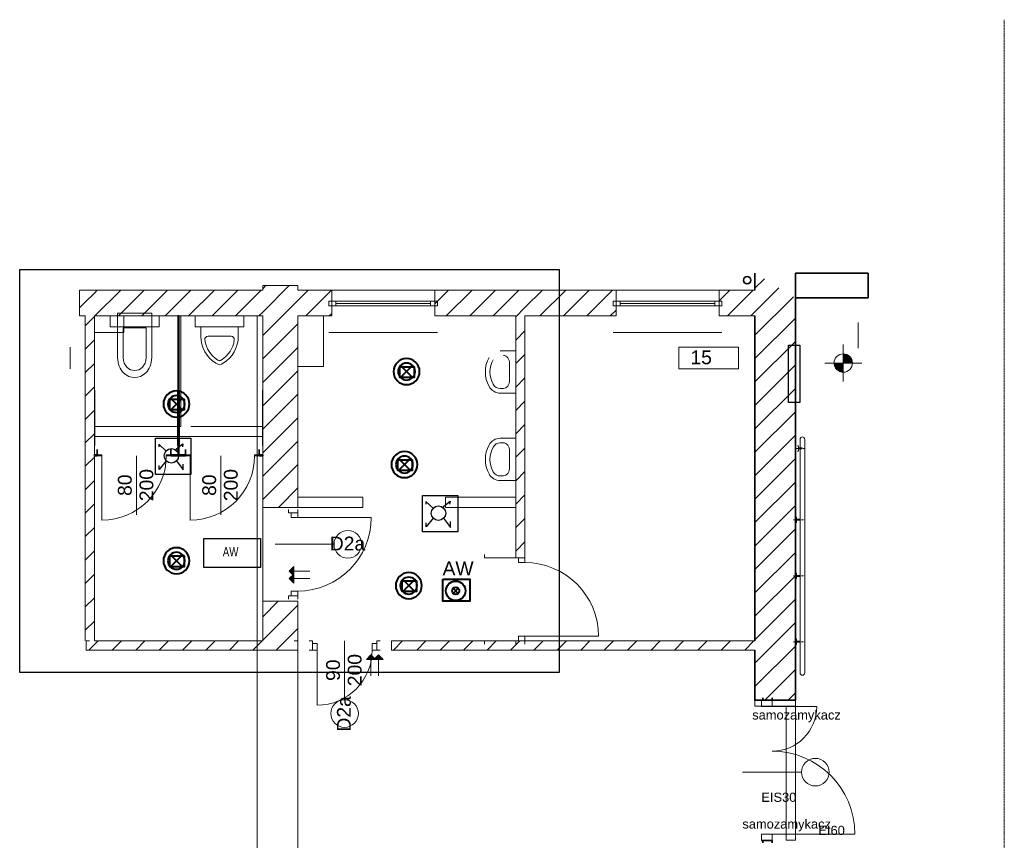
# Model space of a CAD drawing. Header units: centimetres. Extents: x 42630 to 130002, y 15 to 29179.
# Tile 159 of 175: x 113609 to 115750, y 3528 to 5311. Entities that reach past the tile are written whole.
import ezdxf

# ---------------------------------------------------------------- set-up
doc = ezdxf.new("R2010")
doc.units = ezdxf.units.CM
doc.header["$LTSCALE"] = 0.01
doc.set_wipeout_variables(frame=1)
for name, pattern in [('Dot & Dashed', [811.111112, 500, -170, 0, -141.111112]), ('Hidden Line 2', [110, 80, -30]), ('PRZERYWANA', [0.282222, 0.141111, -0.141111]), ('Wipeout_Contour', [1000, 0, -1000])]:
    doc.linetypes.add(name, pattern=pattern)
for name, color, linetype in [('1Ściany projektowane', 7, 'Continuous'), ('2D - Ogólne', 7, 'Continuous'), ('balustrady_Nr_Pióra__8', 7, 'Continuous'), ('Drzwi ArchiCAD', 253, 'Continuous'), ('Konstrukcja - Ściany zew', 253, 'Continuous'), ('Okna ArchiCADa', 253, 'Continuous'), ('Opisy - Tekst', 7, 'Continuous'), ('SANITARKA URZĄDZENIA', 253, 'Continuous'), ('Wymiarowanie - Poziomy', 253, 'Continuous')]:
    doc.layers.add(name, color=color, linetype=linetype)
for name, color, linetype, lineweight in [('Drzwi ArchiCAD_Nr_Pióra__2', 253, 'Continuous', 15), ('Drzwi ArchiCAD_Nr_Pióra__27', 253, 'Continuous', 35), ('Drzwi ArchiCAD_Nr_Pióra__68', 253, 'Continuous', 20), ('Drzwi ArchiCAD_Nr_Pióra__88', 253, 'Continuous', 20), ('E-OśwPhilips-G', 150, 'Continuous', 25), ('E-r', 1, 'Continuous', 30), ('EGBB_L_1_Nr_Pióra__1', 7, 'Continuous', 13), ('EOPIS', 150, 'Continuous', 35), ('Eoprawa4100', 32, 'Continuous', 40), ('Inwentaryzacja oświetlenie_Pen_No__88', 32, 'Continuous', 40), ('lampe', 32, 'Continuous', 30), ('Okna ArchiCADa_Nr_Pióra__2', 253, 'Continuous', 15), ('SANITARKA URZĄDZENIA_Nr_Pióra__86', 253, 'Continuous', 20)]:
    doc.layers.add(name, color=color, linetype=linetype, lineweight=lineweight)
doc.styles.add('Arch-Dim', font='romans.shx', dxfattribs={"width": 0.75})
doc.styles.add('GENERATED_STYLE_1', font='arial.ttf')
doc.styles.add('GENERATED_STYLE_2', font='arial.ttf')
doc.styles.add('GENERATED_STYLE_5', font='arial.ttf')
doc.linetypes.add('X', pattern='A,0,0,[1,DACH1.Shx,S=3.968254,R=0,X=0,Y=0],-500,0', length=500)
pattern_1 = [(45, (91825.51, 742.75), (-25.455843, 25.455843), [])]
pattern_2 = [(45, (91825.51, 742.75), (-25.455843, 25.455843), [])]

# ---------------------------------------------------------------- blocks, each defined once
blk = doc.blocks.new('O1 rozwierane 12_7')
at = {"layer": 'Okna ArchiCADa_Nr_Pióra__2', "linetype": 'Continuous'}
for p, q in [((-590, 120), (590, 120)), ((-590, 0), (-590, -50)), ((-590, 0), (-590, -50)), ((590, -50), (590, 0)), ((590, 0), (590, -50)), ((-590, -340), (590, -340))]:
    blk.add_line(p, q, dxfattribs=at)
at = {"linetype": 'Wipeout_Contour', "ltscale": 2064.843859}
blk.add_wipeout([(-515, -50), (515, -50), (515, 0), (-515, 0)], dxfattribs=at).dxf.layer = 'Okna ArchiCADa'
at = {"layer": 'Okna ArchiCADa_Nr_Pióra__2', "linetype": 'Continuous'}
for p, q in [((-515, 0), (-590, 0)), ((-515, -50), (-515, 0)), ((515, 0), (-515, 0)), ((590, 0), (515, 0)), ((515, 0), (515, -50)), ((-590, -50), (-515, -50)), ((-515, -25), (515, -25)), ((-515, -50), (515, -50)), ((515, -50), (590, -50))]:
    blk.add_line(p, q, dxfattribs=at)
blk = doc.blocks.new('D1 Drzwi proste 12_2')
at = {"layer": 'Drzwi ArchiCAD_Nr_Pióra__2', "linetype": 'Continuous'}
for p, q in [((400, 0), (400, 800)), ((-450, 0), (-487, 0)), ((-400, 0), (-450, 0)), ((-450, 0), (-450, -70)), ((-450, 0), (-450, -70)), ((-400, -70), (-400, 0)), ((450, 0), (400, 0)), ((400, 0), (400, -70)), ((450, -70), (450, 0)), ((450, 0), (450, -70)), ((450, 0), (487, 0)), ((-450, -70), (-400, -70)), ((-450, -70), (-450, -440)), ((400, -70), (450, -70)), ((450, -70), (450, -440)), ((-450, -440), (-487, -440)), ((450, -440), (487, -440))]:
    blk.add_line(p, q, dxfattribs=at)
blk.add_arc((400, 0), 800, 90, 180, dxfattribs=at)
blk = doc.blocks.new('D1 Drzwi proste 12_3')
at = {"layer": 'Drzwi ArchiCAD_Nr_Pióra__2', "linetype": 'Continuous'}
for p, q in [((400, 0), (400, 800)), ((-450, 0), (-487, 0)), ((-400, 0), (-450, 0)), ((-450, 0), (-450, -70)), ((-450, 0), (-450, -70)), ((-400, -70), (-400, 0)), ((450, 0), (400, 0)), ((400, 0), (400, -70)), ((450, -70), (450, 0)), ((450, 0), (450, -70)), ((450, 0), (487, 0)), ((-450, -100), (-487, -100)), ((-450, -70), (-400, -70)), ((-450, -70), (-450, -100)), ((400, -70), (450, -70)), ((450, -70), (450, -100)), ((450, -100), (487, -100))]:
    blk.add_line(p, q, dxfattribs=at)
blk.add_arc((400, 0), 800, 90, 180, dxfattribs=at)
blk = doc.blocks.new('D1 Drzwi proste 12_5')
at = {"layer": 'Drzwi ArchiCAD_Nr_Pióra__2', "linetype": 'Continuous'}
for p, q in [((300, 0), (300, 600)), ((-350, 0), (-387, 0)), ((-300, 0), (-350, 0)), ((-350, 0), (-350, -70)), ((-350, 0), (-350, -70)), ((-300, -70), (-300, 0)), ((350, 0), (300, 0)), ((300, 0), (300, -70)), ((350, -70), (350, 0)), ((350, 0), (350, -70)), ((350, 0), (387, 0)), ((-350, -100), (-387, -100)), ((-350, -70), (-300, -70)), ((-350, -70), (-350, -100)), ((300, -70), (350, -70)), ((350, -70), (350, -100)), ((350, -100), (387, -100))]:
    blk.add_line(p, q, dxfattribs=at)
blk.add_arc((300, 0), 600, 90, 180, dxfattribs=at)
blk = doc.blocks.new('D1 Drzwi proste 12_16')
at = {"layer": 'Drzwi ArchiCAD_Nr_Pióra__68', "linetype": 'Continuous'}
for p, q in [((-400, 0), (-437, 0)), ((-400, 0), (-400, -10)), ((400, 0), (400, -10)), ((400, 0), (437, 0)), ((-400, -10), (-437, -10)), ((400, -10), (437, -10))]:
    blk.add_line(p, q, dxfattribs=at)
at = {"layer": 'Drzwi ArchiCAD_Nr_Pióra__88', "linetype": 'Continuous'}
for p, q in [((350, 0), (350, 700)), ((-350, 0), (-400, 0)), ((-400, 0), (-400, -10)), ((-350, -10), (-350, 0)), ((400, 0), (350, 0)), ((350, 0), (350, -10)), ((400, -10), (400, 0)), ((-400, -10), (-350, -10)), ((350, -10), (400, -10))]:
    blk.add_line(p, q, dxfattribs=at)
blk.add_arc((350, 0), 700, 90, 180, dxfattribs=at)
blk = doc.blocks.new('D2 Asymetryczne 12')
at = {"layer": 'Drzwi ArchiCAD_Nr_Pióra__27', "linetype": 'Continuous'}
for p, q in [((-762.5, 0), (-787.5, 0)), ((-762.5, 0), (-762.5, -115)), ((762.5, 0), (762.5, -115)), ((762.5, 0), (787.5, 0)), ((-762.5, -100), (-787.5, -100)), ((-762.5, -115), (-762.5, -100)), ((762.5, -115), (762.5, -100)), ((762.5, -100), (787.5, -100))]:
    blk.add_line(p, q, dxfattribs=at)
at = {"layer": 'Drzwi ArchiCAD_Nr_Pióra__88', "linetype": 'Continuous'}
for p, q in [((692.5, 0), (692.5, 900.25)), ((-692.5, 0), (-692.5, 484.75)), ((-692.5, 0), (-762.5, 0)), ((-762.5, 0), (-762.5, -115)), ((-692.5, -115), (-692.5, 0)), ((762.5, 0), (692.5, 0)), ((692.5, 0), (692.5, -115)), ((762.5, -115), (762.5, 0)), ((-762.5, -115), (-692.5, -115)), ((692.5, -115), (762.5, -115))]:
    blk.add_line(p, q, dxfattribs=at)
for centre, radius, start, end in [((692.5, 0), 900.25, 90, 180), ((-692.5, 0), 484.75, 0, 90)]:
    blk.add_arc(centre, radius, start, end, dxfattribs=at)

msp = doc.modelspace()

# ---------------------------------------------------------------- hatches: boundary and pattern name
at = {"layer": '2D - Ogólne', "linetype": 'Continuous', "lineweight": 0}
for points in [[(114195.003, 4113.068), (114205.003, 4123.068), (114205.003, 4103.068)], [(114195.003, 4096.653), (114205.003, 4106.653), (114205.003, 4086.653)], [(114373.017, 3931.299), (114383.017, 3921.299), (114363.017, 3921.299)], [(114389.432, 3931.299), (114399.432, 3921.299), (114379.432, 3921.299)]]:
    msp.add_hatch(color=256, dxfattribs=at).paths.add_polyline_path(points, flags=0)
at = {"layer": 'Konstrukcja - Ściany zew', "linetype": 'Continuous', "lineweight": 13}
h = msp.add_hatch(dxfattribs=at)
h.set_pattern_fill('Bloczki_ceramiczne', color=256, scale=0.2, style=0, pattern_type=2)
h.set_pattern_definition(pattern_1)
h.paths.add_polyline_path([(115207.733, 4760.605), (115207.733, 3832.605), (115295.733, 3832.605), (115295.733, 4706.605)], flags=0)
h = msp.add_hatch(dxfattribs=at)
h.set_pattern_fill('Bloczki_ceramiczne', color=256, scale=0.2, style=0, pattern_type=2)
h.set_pattern_definition(pattern_2)
h.paths.add_polyline_path([(114137.733, 4733.605), (114137.733, 4251.605), (114199.733, 4251.605), (114213.733, 4251.605), (114213.733, 4733.605)], flags=0)
h = msp.add_hatch(dxfattribs=at)
h.set_pattern_fill('Bloczki_ceramiczne', color=256, scale=0.2, style=0, pattern_type=2)
h.set_pattern_definition(pattern_1)
h.paths.add_polyline_path([(113739.733, 4699.605), (113739.733, 4689.605), (113739.733, 4667.605), (113751.733, 4667.605), (113751.733, 4723.605), (113739.733, 4723.605)], flags=0)
h = msp.add_hatch(dxfattribs=at)
h.set_pattern_fill('Bloczki_ceramiczne', color=256, scale=0.2, style=0, pattern_type=2)
h.set_pattern_definition(pattern_2)
h.paths.add_polyline_path([(113751.733, 4723.605), (113751.733, 3961.605), (113771.733, 3961.605), (113771.733, 4723.605)], flags=0)
h = msp.add_hatch(dxfattribs=at)
h.set_pattern_fill('Bloczki_ceramiczne', color=256, scale=0.2, style=0, pattern_type=2)
h.set_pattern_definition(pattern_1)
h.paths.add_polyline_path([(113771.733, 4723.605), (113771.733, 4667.605), (114137.733, 4667.605), (114137.733, 4723.605)], flags=0)
h = msp.add_hatch(dxfattribs=at)
h.set_pattern_fill('Bloczki_ceramiczne', color=256, scale=0.2, style=0, pattern_type=2)
h.set_pattern_definition(pattern_1)
h.paths.add_polyline_path([(114213.733, 4667.605), (114287.733, 4667.605), (114287.733, 4689.605), (114287.733, 4699.605), (114287.733, 4723.605), (114213.733, 4723.605)], flags=0)
h = msp.add_hatch(dxfattribs=at)
h.set_pattern_fill('Bloczki_ceramiczne', color=256, scale=0.2, style=0, pattern_type=2)
h.set_pattern_definition(pattern_1)
h.paths.add_polyline_path([(114511.733, 4723.605), (114511.733, 4699.605), (114511.733, 4689.605), (114511.733, 4667.605), (114687.733, 4667.605), (114687.733, 4723.605)], flags=0)
h = msp.add_hatch(dxfattribs=at)
h.set_pattern_fill('Bloczki_ceramiczne', color=256, scale=0.2, style=0, pattern_type=2)
h.set_pattern_definition(pattern_2)
h.paths.add_polyline_path([(114707.733, 4723.605), (114687.733, 4723.605), (114687.733, 4141.605), (114693.733, 4141.605), (114707.733, 4141.605)], flags=0)
h = msp.add_hatch(dxfattribs=at)
h.set_pattern_fill('Bloczki_ceramiczne', color=256, scale=0.2, style=0, pattern_type=2)
h.set_pattern_definition(pattern_1)
h.paths.add_polyline_path([(114707.733, 4667.605), (114905.733, 4667.605), (114905.733, 4689.605), (114905.733, 4699.605), (114905.733, 4723.605), (114707.733, 4723.605)], flags=0)
h = msp.add_hatch(dxfattribs=at)
h.set_pattern_fill('Bloczki_ceramiczne', color=256, scale=0.2, style=0, pattern_type=2)
h.set_pattern_definition(pattern_1)
h.paths.add_polyline_path([(115129.733, 4723.605), (115129.733, 4699.605), (115129.733, 4689.605), (115129.733, 4667.605), (115207.733, 4667.605), (115207.733, 4723.605)], flags=0)
h = msp.add_hatch(dxfattribs=at)
h.set_pattern_fill('Bloczki_ceramiczne', color=256, scale=0.2, style=0, pattern_type=2)
h.set_pattern_definition(pattern_2)
h.paths.add_polyline_path([(114137.733, 3961.605), (114213.733, 3961.605), (114213.733, 4047.605), (114199.733, 4047.605), (114137.733, 4047.605)], flags=0)
h = msp.add_hatch(dxfattribs=at)
h.set_pattern_fill('Bloczki_ceramiczne', color=256, scale=0.2, style=0, pattern_type=2)
h.set_pattern_definition(pattern_2)
h.paths.add_polyline_path([(113753.733, 3941.605), (114213.733, 3941.605), (114213.733, 3955.605), (114213.733, 3961.605), (113753.733, 3961.605), (113753.733, 3947.605)], flags=0)
h = msp.add_hatch(dxfattribs=at)
h.set_pattern_fill('Bloczki_ceramiczne', color=256, scale=0.2, style=0, pattern_type=2)
h.set_pattern_definition(pattern_2)
h.paths.add_polyline_path([(114417.733, 3955.605), (114417.733, 3941.605), (115207.733, 3941.605), (115207.733, 3961.605), (114417.733, 3961.605)], flags=0)
at = {"layer": 'Wymiarowanie - Poziomy', "linetype": 'Continuous', "lineweight": 13}
for points in [[(115399.678, 4565.186), (115419.678, 4565.186), (115418.156, 4572.84), (115413.821, 4579.328), (115407.332, 4583.664), (115399.678, 4585.186)], [(115399.678, 4565.186), (115379.678, 4565.186), (115381.201, 4557.533), (115385.536, 4551.044), (115392.025, 4546.709), (115399.678, 4545.186)]]:
    msp.add_hatch(color=256, dxfattribs=at).paths.add_polyline_path(points, flags=0)

# ---------------------------------------------------------------- linework, layer by layer
at = {"layer": '1Ściany projektowane', "linetype": 'Dot & Dashed', "lineweight": 20}
for p, q in [((115295.733, 4379.605), (115319.065, 4379.605)), ((115291.462, 4224.605), (115314.794, 4224.605)), ((115291.462, 4102.605), (115314.794, 4102.605)), ((115291.462, 3959.605), (115314.794, 3959.605))]:
    msp.add_line(p, q, dxfattribs=at)
at = {"layer": '2D - Ogólne', "linetype": 'Continuous', "lineweight": 35}
for p, q in [((115453.733, 4760.605), (115295.733, 4760.605)), ((115295.733, 4760.605), (115295.733, 4706.605)), ((115453.733, 4706.605), (115453.733, 4760.605)), ((115295.733, 4706.605), (115453.733, 4706.605))]:
    msp.add_line(p, q, dxfattribs=at)
at = {"layer": '2D - Ogólne', "linetype": 'Continuous', "lineweight": 15}
for p, q in [((113835.733, 4631.605), (113835.733, 4667.605)), ((114269.733, 4557.605), (114269.733, 4667.605)), ((113771.733, 4631.605), (113835.733, 4631.605)), ((114213.733, 4557.605), (114269.733, 4557.605))]:
    msp.add_line(p, q, dxfattribs=at)
at = {"layer": '2D - Ogólne', "linetype": 'X', "lineweight": 13}
for p, q in [((114125.733, 4667.605), (114125.733, 3961.605)), ((114137.733, 4667.605), (114125.733, 4667.605)), ((114137.733, 3961.605), (114137.733, 4667.605)), ((114125.733, 3961.605), (114137.733, 3961.605)), ((115295.733, 3832.605), (115207.733, 3832.605)), ((115207.733, 3832.605), (115207.733, 3819.605)), ((115295.733, 3819.605), (115295.733, 3832.605)), ((115207.733, 3819.605), (115295.733, 3819.605))]:
    msp.add_line(p, q, dxfattribs=at)
at = {"layer": '2D - Ogólne', "linetype": 'Hidden Line 2', "lineweight": 15}
for p, q in [((113772.793, 4505.925), (113772.793, 4385.925)), ((113952.793, 4385.925), (113952.793, 4505.925)), ((113957.082, 4505.925), (113957.082, 4385.925)), ((114137.082, 4385.925), (114137.082, 4505.925)), ((114125.733, 3961.605), (114125.733, 3507.605)), ((114213.733, 3961.605), (114213.733, 3507.605))]:
    msp.add_line(p, q, dxfattribs=at)
at = {"layer": '2D - Ogólne', "linetype": 'Continuous', "lineweight": 0}
for p, q in [((115305.733, 3891.605), (115305.733, 4399.605)), ((115315.733, 4399.605), (115315.733, 3891.605)), ((114195.003, 4113.068), (114205.003, 4123.068)), ((114195.003, 4113.068), (114205.003, 4103.068)), ((114205.003, 4123.068), (114205.003, 4103.068)), ((114240.464, 4113.068), (114205.003, 4113.068)), ((114195.003, 4096.653), (114205.003, 4106.653)), ((114195.003, 4096.653), (114205.003, 4086.653)), ((114205.003, 4106.653), (114205.003, 4086.653)), ((114240.464, 4096.653), (114205.003, 4096.653)), ((114373.017, 3931.299), (114363.017, 3921.299)), ((114383.017, 3921.299), (114363.017, 3921.299)), ((114373.017, 3931.299), (114383.017, 3921.299)), ((114373.017, 3885.839), (114373.017, 3921.299)), ((114389.432, 3931.299), (114379.432, 3921.299)), ((114399.432, 3921.299), (114379.432, 3921.299)), ((114389.432, 3931.299), (114399.432, 3921.299)), ((114389.432, 3885.839), (114389.432, 3921.299))]:
    msp.add_line(p, q, dxfattribs=at)
at = {"layer": '2D - Ogólne', "linetype": 'Continuous', "lineweight": 20}
for p, q in [((113863.108, 4235.529), (113863.108, 4363.605)), ((114046.478, 4235.529), (114046.478, 4363.605)), ((114164.649, 4171.329), (114292.725, 4171.329)), ((114315.733, 3961.605), (114315.733, 3833.529)), ((115180.919, 3676.194), (115308.995, 3676.194))]:
    msp.add_line(p, q, dxfattribs=at)
at = {"layer": '2D - Ogólne', "linetype": 'Continuous', "lineweight": 13}
msp.add_line((115295.733, 3904.605), (115295.733, 4218.605), dxfattribs=at)
at = {"layer": '2D - Ogólne', "linetype": 'Continuous', "lineweight": 35}
msp.add_circle((115190.691, 4745.067), 8, dxfattribs=at)
at = {"layer": '2D - Ogólne', "linetype": 'Continuous', "lineweight": 20}
for centre in [(114322.725, 4171.329), (114315.733, 3803.529), (115338.995, 3676.194)]:
    msp.add_circle(centre, 30, dxfattribs=at)
at = {"layer": '2D - Ogólne', "linetype": 'Continuous', "lineweight": 0}
for centre, start, end in [((115310.733, 4399.605), 0, 180), ((115310.733, 3891.605), 180, 0)]:
    msp.add_arc(centre, 5, start, end, dxfattribs=at)
at = {"layer": 'balustrady_Nr_Pióra__8', "linetype": 'Continuous', "lineweight": 20}
for p, q in [((115302.004, 4385.55), (115300.004, 4385.55)), ((115302.004, 4373.659), (115300.004, 4373.659)), ((115302.004, 4385.55), (115302.004, 4373.659)), ((115302.004, 4380.605), (115310.004, 4380.605)), ((115302.004, 4378.605), (115310.004, 4378.605)), ((115297.733, 4230.55), (115295.733, 4230.55)), ((115297.733, 4218.659), (115295.733, 4218.659)), ((115297.733, 4230.55), (115297.733, 4218.659)), ((115297.733, 4225.605), (115305.733, 4225.605)), ((115297.733, 4223.605), (115305.733, 4223.605)), ((115297.733, 4108.55), (115295.733, 4108.55)), ((115297.733, 4096.659), (115295.733, 4096.659)), ((115297.733, 4108.55), (115297.733, 4096.659)), ((115297.733, 4103.605), (115305.733, 4103.605)), ((115297.733, 4101.605), (115305.733, 4101.605)), ((115297.733, 3965.55), (115295.733, 3965.55)), ((115297.733, 3965.55), (115297.733, 3953.659)), ((115297.733, 3960.605), (115305.733, 3960.605)), ((115297.733, 3953.659), (115295.733, 3953.659)), ((115297.733, 3958.605), (115305.733, 3958.605))]:
    msp.add_line(p, q, dxfattribs=at)
at = {"layer": 'E-OśwPhilips-G'}
for p, q in [((113928.884, 4372.966), (113912.131, 4389.05)), ((113912.131, 4389.05), (113912.131, 4383.018)), ((113946.978, 4375.647), (113964.402, 4389.72)), ((113964.402, 4389.72), (113963.062, 4383.018)), ((113927.544, 4352.862), (113912.801, 4334.098)), ((113950.329, 4352.862), (113965.072, 4332.758)), ((113965.072, 4332.758), (113965.072, 4345.49)), ((113912.801, 4334.098), (113912.801, 4342.81)), ((114509.389, 4248.338), (114492.635, 4264.421)), ((114492.635, 4264.421), (114492.635, 4258.39)), ((114527.483, 4251.019), (114544.907, 4265.092)), ((114544.907, 4265.092), (114543.566, 4258.39)), ((114508.049, 4228.234), (114493.306, 4209.47)), ((114493.306, 4209.47), (114493.306, 4218.182)), ((114530.834, 4228.234), (114545.577, 4208.129)), ((114545.577, 4208.129), (114545.577, 4220.862))]:
    msp.add_line(p, q, dxfattribs=at)
for points in [[(113904.698, 4401.761), (113981.257, 4401.761), (113981.257, 4323.287), (113904.698, 4323.287)], [(114485.202, 4277.132), (114561.762, 4277.132), (114561.762, 4198.659), (114485.202, 4198.659)]]:
    msp.add_lwpolyline(points, close=True, dxfattribs=at)
for centre in [(113939.251, 4363.537), (114519.756, 4238.909)]:
    msp.add_circle(centre, 15.734, dxfattribs=at)
at = {"layer": 'E-r'}
for p, q in [((115280.526, 4603.706), (115305.446, 4603.706)), ((115280.526, 4479.106), (115280.526, 4603.706)), ((115305.446, 4603.706), (115305.446, 4479.106)), ((115305.446, 4479.106), (115280.526, 4479.106))]:
    msp.add_line(p, q, dxfattribs=at)
at = {"layer": 'EGBB_L_1_Nr_Pióra__1', "linetype": 'PRZERYWANA'}
msp.add_line((115749.667, 5311.219), (115749.667, 1513.129), dxfattribs=at)
msp.add_line((115749.667, 5311.219), (115749.667, 1513.129), dxfattribs=at)
at = {"layer": 'Eoprawa4100', "color": 1}
for p, q in [((114551.637, 4064.597), (114562.72, 4075.679)), ((114551.637, 4075.679), (114562.72, 4064.597))]:
    msp.add_line(p, q, dxfattribs=at)
at = {"layer": 'Eoprawa4100'}
for points in [[(114436.122, 4556.988), (114467.239, 4556.988), (114467.239, 4533.65), (114436.122, 4533.65)], [(113935.81, 4486.522), (113966.927, 4486.522), (113966.927, 4463.184), (113935.81, 4463.184)], [(114431.424, 4354.984), (114462.541, 4354.984), (114462.541, 4331.646), (114431.424, 4331.646)], [(113935.81, 4145.933), (113966.927, 4145.933), (113966.927, 4122.596), (113935.81, 4122.596)], [(114440.82, 4091.909), (114471.937, 4091.909), (114471.937, 4068.571), (114440.82, 4068.571)]]:
    msp.add_lwpolyline(points, close=True, dxfattribs=at)
at = {"layer": 'Eoprawa4100', "color": 1}
msp.add_lwpolyline([(114529.114, 4095.676), (114587.698, 4095.676), (114587.698, 4048.076), (114529.114, 4048.076)], close=True, dxfattribs=at)
for radius in [21.242, 7.837]:
    msp.add_circle((114557.178, 4070.138), radius, dxfattribs=at)
at = {"layer": 'Inwentaryzacja oświetlenie_Pen_No__88', "linetype": 'Continuous', "flags": 128}
for points in [[(114422.035, 4546.553, 1), (114478.74, 4546.553, 1)], [(114432.035, 4546.553, 1), (114468.74, 4546.553, 1)], [(113921.723, 4476.086, 1), (113978.427, 4476.086, 1)], [(113931.723, 4476.086, 1), (113968.427, 4476.086, 1)], [(114417.338, 4344.548, 1), (114474.042, 4344.548, 1)], [(114427.338, 4344.548, 1), (114464.042, 4344.548, 1)], [(113921.723, 4135.498, 1), (113978.427, 4135.498, 1)], [(113931.723, 4135.498, 1), (113968.427, 4135.498, 1)], [(114426.733, 4081.473, 1), (114483.438, 4081.473, 1)], [(114436.733, 4081.473, 1), (114473.438, 4081.473, 1)]]:
    msp.add_lwpolyline(points, format="xyb", close=True, dxfattribs=at)
for points in [[(114437.411, 4559.529), (114463.365, 4533.576)], [(114437.411, 4533.576), (114463.365, 4559.529)], [(113937.098, 4489.063), (113963.052, 4463.109)], [(113937.098, 4463.109), (113963.052, 4489.063)], [(114432.713, 4357.525), (114458.667, 4331.571)], [(114432.713, 4331.571), (114458.667, 4357.525)], [(113937.098, 4148.475), (113963.052, 4122.521)], [(113937.098, 4122.521), (113963.052, 4148.475)], [(114442.108, 4094.45), (114468.062, 4068.496)], [(114442.108, 4068.496), (114468.062, 4094.45)]]:
    msp.add_lwpolyline(points, dxfattribs=at)
at = {"layer": 'Konstrukcja - Ściany zew', "linetype": 'Continuous', "lineweight": 35}
for p, q in [((115207.733, 4760.605), (115207.733, 4723.605)), ((115295.733, 3832.605), (115295.733, 4706.605)), ((113955.733, 4667.605), (113953.733, 4667.605)), ((113953.733, 4667.605), (113953.733, 4365.605)), ((113955.733, 4365.605), (113955.733, 4667.605)), ((115207.733, 4667.605), (115207.733, 3961.605)), ((113778.214, 4377.605), (113778.214, 4365.605)), ((113778.214, 4363.605), (113778.214, 4377.605)), ((113938.214, 4377.605), (113938.214, 4365.605)), ((113938.214, 4363.605), (113938.214, 4377.605)), ((113970.029, 4377.605), (113970.029, 4365.605)), ((113970.029, 4363.605), (113970.029, 4377.605)), ((114130.029, 4377.605), (114130.029, 4365.605)), ((114130.029, 4363.605), (114130.029, 4377.605)), ((113778.214, 4365.605), (113770.814, 4365.605)), ((113778.214, 4363.605), (113770.814, 4363.605)), ((113778.214, 4365.605), (113771.733, 4365.605)), ((113771.733, 4365.605), (113771.733, 4363.605)), ((113771.733, 4363.605), (113778.214, 4363.605)), ((113938.214, 4365.605), (113945.614, 4365.605)), ((113953.733, 4365.605), (113938.214, 4365.605)), ((113938.214, 4363.605), (113945.614, 4363.605)), ((113938.214, 4363.605), (113970.029, 4363.605)), ((113970.029, 4365.605), (113955.733, 4365.605)), ((113970.029, 4365.605), (113962.629, 4365.605)), ((113970.029, 4363.605), (113962.629, 4363.605)), ((114130.029, 4365.605), (114137.429, 4365.605)), ((114137.733, 4365.605), (114130.029, 4365.605)), ((114130.029, 4363.605), (114137.429, 4363.605)), ((114130.029, 4363.605), (114137.733, 4363.605)), ((114137.733, 4363.605), (114137.733, 4365.605)), ((115207.733, 3941.605), (115207.733, 3832.605)), ((115295.733, 3832.605), (115207.733, 3832.605)), ((115221.957, 3832.605), (115224.957, 3832.605)), ((115244.957, 3832.605), (115221.957, 3832.605)), ((115224.957, 3832.605), (115224.957, 3837.605)), ((115244.957, 3832.605), (115244.957, 3837.605))]:
    msp.add_line(p, q, dxfattribs=at)
at = {"layer": 'Konstrukcja - Ściany zew', "linetype": 'Continuous', "lineweight": 15}
for p, q in [((114137.733, 4733.605), (114137.733, 4723.605)), ((114213.733, 4733.605), (114137.733, 4733.605)), ((114213.733, 4723.605), (114213.733, 4733.605)), ((113739.733, 4723.605), (113739.733, 4699.605)), ((113751.733, 4723.605), (113739.733, 4723.605)), ((113771.733, 4723.605), (113751.733, 4723.605)), ((114137.733, 4723.605), (113771.733, 4723.605)), ((114287.733, 4723.605), (114213.733, 4723.605)), ((114287.733, 4723.605), (114287.733, 4699.605)), ((114511.733, 4723.605), (114511.733, 4699.605)), ((114687.733, 4723.605), (114511.733, 4723.605)), ((114707.733, 4723.605), (114687.733, 4723.605)), ((114905.733, 4723.605), (114707.733, 4723.605)), ((114905.733, 4723.605), (114905.733, 4699.605)), ((115129.733, 4723.605), (115129.733, 4699.605)), ((115207.733, 4723.605), (115129.733, 4723.605)), ((113739.733, 4699.605), (113739.733, 4689.605)), ((113739.733, 4689.605), (113739.733, 4667.605)), ((114287.733, 4699.605), (114287.733, 4689.605)), ((114287.733, 4689.605), (114287.733, 4667.605)), ((114511.733, 4699.605), (114511.733, 4689.605)), ((114511.733, 4689.605), (114511.733, 4667.605)), ((114905.733, 4699.605), (114905.733, 4689.605)), ((114905.733, 4689.605), (114905.733, 4667.605)), ((115129.733, 4699.605), (115129.733, 4689.605)), ((115129.733, 4689.605), (115129.733, 4667.605)), ((113739.733, 4667.605), (113751.733, 4667.605)), ((113751.733, 4667.605), (113751.733, 3961.605)), ((113771.733, 4667.605), (114137.733, 4667.605)), ((113771.733, 3961.605), (113771.733, 4667.605)), ((114137.733, 4667.605), (114137.733, 4251.605)), ((114213.733, 4667.605), (114287.733, 4667.605)), ((114213.733, 4251.605), (114213.733, 4667.605)), ((114511.733, 4667.605), (114687.733, 4667.605)), ((114687.733, 4667.605), (114687.733, 4141.605)), ((114707.733, 4667.605), (114905.733, 4667.605)), ((114707.733, 4141.605), (114707.733, 4667.605)), ((115129.733, 4667.605), (115207.733, 4667.605)), ((114137.733, 4251.605), (114137.733, 4259.005)), ((114213.733, 4251.605), (114213.733, 4259.005)), ((114199.733, 4251.605), (114137.733, 4251.605)), ((114213.733, 4251.605), (114199.733, 4251.605)), ((114707.733, 4141.605), (114693.733, 4141.605)), ((114707.733, 4141.605), (114707.733, 4149.005)), ((114137.733, 4047.605), (114137.733, 4040.205)), ((114199.733, 4047.605), (114137.733, 4047.605)), ((114137.733, 4047.605), (114137.733, 3961.605)), ((114213.733, 4047.605), (114199.733, 4047.605)), ((114213.733, 4047.605), (114213.733, 4040.205)), ((114213.733, 3961.605), (114213.733, 4047.605)), ((113753.733, 3961.605), (113761.133, 3961.605)), ((113753.733, 3961.605), (113753.733, 3947.605)), ((114137.733, 3961.605), (113771.733, 3961.605)), ((114213.733, 3961.605), (114206.333, 3961.605)), ((114213.733, 3955.605), (114213.733, 3961.605)), ((114417.733, 3961.605), (114425.133, 3961.605)), ((114417.733, 3955.605), (114417.733, 3961.605)), ((114687.733, 3961.605), (114417.733, 3961.605)), ((114687.733, 3961.605), (114687.733, 3954.205)), ((114693.733, 3961.605), (114687.733, 3961.605)), ((114707.733, 3961.605), (114693.733, 3961.605)), ((114707.733, 3961.605), (114707.733, 3954.205)), ((115207.733, 3961.605), (114707.733, 3961.605)), ((113753.733, 3947.605), (113753.733, 3941.605)), ((113753.733, 3941.605), (113761.133, 3941.605)), ((113753.733, 3941.605), (114213.733, 3941.605)), ((114213.733, 3941.605), (114206.333, 3941.605)), ((114213.733, 3941.605), (114213.733, 3955.605)), ((114417.733, 3941.605), (114417.733, 3955.605)), ((114417.733, 3941.605), (114425.133, 3941.605)), ((114417.733, 3941.605), (115207.733, 3941.605))]:
    msp.add_line(p, q, dxfattribs=at)
at = {"layer": 'Konstrukcja - Ściany zew', "linetype": 'X', "lineweight": 13}
for p, q in [((113981.733, 4667.605), (113959.733, 4667.605)), ((113959.733, 4667.605), (113959.733, 4427.605)), ((113953.733, 4427.605), (113771.733, 4427.605)), ((113771.733, 4427.605), (113771.733, 4405.605)), ((113959.733, 4427.605), (113955.733, 4427.605)), ((114137.733, 4427.605), (113981.733, 4427.605)), ((114137.733, 4405.605), (114137.733, 4427.605)), ((113771.733, 4405.605), (113953.733, 4405.605)), ((113955.733, 4405.605), (114137.733, 4405.605)), ((114355.283, 4273.605), (114213.733, 4273.605)), ((114213.733, 4273.605), (114213.733, 4251.605)), ((114355.283, 4251.605), (114355.283, 4273.605)), ((114535.283, 4251.605), (114535.283, 4273.605)), ((114687.733, 4273.605), (114535.283, 4273.605)), ((114687.733, 4251.605), (114687.733, 4273.605)), ((114213.733, 4251.605), (114355.283, 4251.605)), ((114535.283, 4251.605), (114687.733, 4251.605)), ((115275.733, 3819.605), (115275.733, 3528.605)), ((115295.733, 3819.605), (115275.733, 3819.605)), ((115295.733, 3528.605), (115295.733, 3819.605)), ((115275.733, 3528.605), (115295.733, 3528.605))]:
    msp.add_line(p, q, dxfattribs=at)
at = {"layer": 'Konstrukcja - Ściany zew', "linetype": 'Continuous', "lineweight": 13}
for p, q in [((113953.733, 4427.605), (113953.733, 4405.605)), ((113955.733, 4427.605), (113955.733, 4405.605))]:
    msp.add_line(p, q, dxfattribs=at)
at = {"layer": 'lampe'}
msp.add_lwpolyline([(114009.926, 4184.001), (114132.72, 4184.001), (114132.72, 4120.685), (114009.926, 4120.685)], close=True, dxfattribs=at)
at = {"layer": 'Opisy - Tekst', "linetype": 'Continuous', "lineweight": 13}
for p, q in [((113719.528, 4599.644), (113719.528, 4552.501)), ((115041.883, 4599.644), (115171.651, 4599.644)), ((115041.883, 4552.501), (115041.883, 4599.644)), ((115171.651, 4599.644), (115171.651, 4552.501)), ((115171.651, 4552.501), (115041.883, 4552.501))]:
    msp.add_line(p, q, dxfattribs=at)
at = {"layer": 'SANITARKA URZĄDZENIA', "linetype": 'Continuous', "lineweight": 20}
for p, q in [((113806.369, 4643.605), (113806.369, 4667.605)), ((113806.369, 4667.605), (113912.369, 4667.605)), ((113912.369, 4667.605), (113912.369, 4643.605)), ((113990.969, 4643.605), (113990.969, 4667.605)), ((113990.969, 4667.605), (114096.969, 4667.605)), ((114096.969, 4667.605), (114096.969, 4643.605)), ((113912.369, 4643.605), (113806.369, 4643.605)), ((114096.969, 4643.605), (113990.969, 4643.605))]:
    msp.add_line(p, q, dxfattribs=at)
at = {"layer": 'SANITARKA URZĄDZENIA_Nr_Pióra__86', "linetype": 'Continuous'}
for p, q in [((113822.365, 4673.605), (113822.365, 4576.877)), ((113822.365, 4673.605), (113896.372, 4673.605)), ((113896.372, 4673.605), (113896.372, 4576.877)), ((113834.368, 4576.877), (113834.368, 4641.786)), ((113884.369, 4641.786), (113834.368, 4641.786)), ((113884.369, 4576.877), (113884.369, 4641.786)), ((114003.329, 4623.285), (114003.329, 4643.605)), ((114003.329, 4643.605), (114084.609, 4643.605)), ((114003.329, 4643.605), (114084.609, 4643.605)), ((114003.329, 4643.605), (114084.609, 4643.605)), ((114003.329, 4643.605), (114084.609, 4643.605)), ((114003.329, 4643.605), (114084.609, 4643.605)), ((114003.329, 4643.605), (114084.609, 4643.605)), ((114003.329, 4643.605), (114084.609, 4643.605)), ((114003.329, 4643.605), (114084.609, 4643.605)), ((114003.329, 4643.605), (114084.609, 4643.605)), ((114003.329, 4643.605), (114084.609, 4643.605)), ((114003.329, 4643.605), (114084.609, 4643.605)), ((114003.329, 4643.605), (114084.609, 4643.605)), ((114003.329, 4643.605), (114084.609, 4643.605)), ((114003.329, 4643.605), (114084.609, 4643.605)), ((114003.329, 4643.605), (114084.609, 4643.605)), ((114003.329, 4643.605), (114084.609, 4643.605)), ((114003.329, 4643.605), (114084.609, 4643.605)), ((114003.329, 4643.605), (114084.609, 4643.605)), ((114003.329, 4643.605), (114084.609, 4643.605)), ((114003.329, 4643.605), (114084.609, 4643.605)), ((114003.329, 4643.605), (114084.609, 4643.605)), ((114003.329, 4643.605), (114084.609, 4643.605)), ((114003.329, 4643.605), (114084.609, 4643.605)), ((114003.329, 4643.605), (114084.609, 4643.605)), ((114003.329, 4643.605), (114084.609, 4643.605)), ((114003.329, 4643.605), (114084.609, 4643.605)), ((114003.329, 4643.605), (114084.609, 4643.605)), ((114003.329, 4643.605), (114084.609, 4643.605)), ((114003.329, 4643.605), (114084.609, 4643.605)), ((114003.329, 4643.605), (114084.609, 4643.605)), ((114003.329, 4643.605), (114084.609, 4643.605)), ((114003.329, 4643.605), (114084.609, 4643.605)), ((114003.329, 4643.605), (114084.609, 4643.605)), ((114003.329, 4643.605), (114084.609, 4643.605)), ((114003.329, 4643.605), (114084.609, 4643.605)), ((114003.329, 4643.605), (114084.609, 4643.605)), ((114003.329, 4643.605), (114084.609, 4643.605)), ((114003.329, 4643.605), (114084.609, 4643.605)), ((114003.329, 4643.605), (114084.609, 4643.605)), ((114003.329, 4643.605), (114084.609, 4643.605)), ((114003.329, 4643.605), (114084.609, 4643.605)), ((114003.329, 4643.605), (114084.609, 4643.605)), ((114003.329, 4643.605), (114084.609, 4643.605)), ((114003.329, 4643.605), (114084.609, 4643.605)), ((114068.897, 4623.285), (114019.041, 4623.285)), ((114068.897, 4623.285), (114019.041, 4623.285)), ((114068.897, 4623.285), (114019.041, 4623.285)), ((114068.897, 4623.285), (114019.041, 4623.285)), ((114068.897, 4623.285), (114019.041, 4623.285)), ((114068.897, 4623.285), (114019.041, 4623.285)), ((114068.897, 4623.285), (114019.041, 4623.285)), ((114068.897, 4623.285), (114019.041, 4623.285)), ((114068.897, 4623.285), (114019.041, 4623.285)), ((114068.897, 4623.285), (114019.041, 4623.285)), ((114068.897, 4623.285), (114019.041, 4623.285)), ((114068.897, 4623.285), (114019.041, 4623.285)), ((114068.897, 4623.285), (114019.041, 4623.285)), ((114068.897, 4623.285), (114019.041, 4623.285)), ((114068.897, 4623.285), (114019.041, 4623.285)), ((114068.897, 4623.285), (114019.041, 4623.285)), ((114068.897, 4623.285), (114019.041, 4623.285)), ((114068.897, 4623.285), (114019.041, 4623.285)), ((114068.897, 4623.285), (114019.041, 4623.285)), ((114068.897, 4623.285), (114019.041, 4623.285)), ((114068.897, 4623.285), (114019.041, 4623.285)), ((114068.897, 4623.285), (114019.041, 4623.285)), ((114068.897, 4623.285), (114019.041, 4623.285)), ((114068.897, 4623.285), (114019.041, 4623.285)), ((114068.897, 4623.285), (114019.041, 4623.285)), ((114068.897, 4623.285), (114019.041, 4623.285)), ((114068.897, 4623.285), (114019.041, 4623.285)), ((114068.897, 4623.285), (114019.041, 4623.285)), ((114068.897, 4623.285), (114019.041, 4623.285)), ((114068.897, 4623.285), (114019.041, 4623.285)), ((114068.897, 4623.285), (114019.041, 4623.285)), ((114068.897, 4623.285), (114019.041, 4623.285)), ((114084.609, 4623.285), (114084.609, 4643.605)), ((114687.733, 4591.784), (114654.133, 4591.784)), ((114687.733, 4591.784), (114687.733, 4499.786)), ((114674.193, 4564.005), (114674.193, 4527.565)), ((114674.198, 4527.565), (114674.193, 4527.565)), ((114660.853, 4509.785), (114654.133, 4509.785)), ((114687.733, 4499.786), (114654.133, 4499.786)), ((114687.733, 4401.766), (114654.133, 4401.766)), ((114660.853, 4391.767), (114654.133, 4391.767)), ((114687.733, 4401.766), (114687.733, 4309.768)), ((114674.193, 4373.987), (114674.193, 4337.547)), ((114674.198, 4337.547), (114674.193, 4337.547)), ((114660.853, 4319.767), (114654.133, 4319.767)), ((114687.733, 4309.768), (114654.133, 4309.768))]:
    msp.add_line(p, q, dxfattribs=at)
for centre, radius, start, end in [((114072.417, 4623.285), 69.088, 180, 238.109215), ((114019.041, 4616.172), 7.112, 90, 187.058188), ((114015.521, 4623.285), 69.088, 301.890785, 0), ((114068.897, 4616.172), 7.112, 352.941812, 90), ((114072.417, 4623.285), 60.96, 187.527549, 238.109215), ((114015.521, 4623.284), 60.96, 301.890785, 352.472451), ((114043.969, 4577.565), 15.24, 238.109219, 301.890785), ((114043.969, 4577.564), 7.112, 238.109223, 301.890785), ((114687.733, 4545.785), 66, 151.525439, 208.474561), ((114687.733, 4545.785), 56, 151.525439, 208.474561), ((114654.133, 4527.561), 17.776, 208.47456, 270), ((114654.133, 4527.561), 27.776, 208.47456, 270), ((114654.133, 4373.991), 27.776, 90, 151.52544), ((114654.133, 4373.991), 17.776, 90, 151.52544), ((114687.733, 4355.767), 66, 151.525439, 208.474561), ((114687.733, 4355.767), 56, 151.525439, 208.474561), ((114654.133, 4337.543), 27.776, 208.47456, 270), ((114654.133, 4337.543), 17.776, 208.47456, 270)]:
    msp.add_arc(centre, radius, start, end, dxfattribs=at)
at = {"layer": 'SANITARKA URZĄDZENIA_Nr_Pióra__86', "linetype": 'Continuous', "extrusion": (0, 0, -1)}
for centre, major_axis, start_param, end_param in [((114660.853, 4564.005), (0, -17.78), 3.14159265, 4.71238898), ((114660.853, 4527.565), (0, 17.78), 1.57079633, 3.14159265), ((114660.853, 4373.987), (0, -17.78), 3.14159265, 4.71238898), ((114660.853, 4337.547), (0, 17.78), 1.57079633, 3.14159265)]:
    msp.add_ellipse(centre, major_axis=major_axis, ratio=0.75055832, start_param=start_param, end_param=end_param, dxfattribs=at)
at = {"layer": 'SANITARKA URZĄDZENIA_Nr_Pióra__86', "linetype": 'Continuous'}
for centre, major_axis, start_param, end_param in [((113854.869, 4576.877), (0, 41.364), 1.57079633, 2.49809154), ((113854.869, 4576.877), (0, 26.091), 1.57079633, 2.49809154), ((113863.869, 4576.877), (0, 26.091), 3.78509376, 4.71238898), ((113863.869, 4576.877), (0, 41.364), 3.78509376, 4.71238898), ((113859.369, 4584.514), (0, 50.909), 2.49809154, 3.78509374), ((113859.369, 4584.514), (0, 35.636), 2.49809154, 3.78509374)]:
    msp.add_ellipse(centre, major_axis=major_axis, ratio=0.78571429, start_param=start_param, end_param=end_param, dxfattribs=at)
at = {"layer": 'Wymiarowanie - Poziomy', "linetype": 'Continuous', "lineweight": 13}
for p, q in [((115431.678, 4653.186), (115431.678, 4597.186)), ((115399.678, 4525.186), (115399.678, 4605.186)), ((115359.678, 4565.186), (115439.678, 4565.186))]:
    msp.add_line(p, q, dxfattribs=at)
msp.add_circle((115399.678, 4565.186), 20, dxfattribs=at)

# ---------------------------------------------------------------- block references
at = {"layer": 'Drzwi ArchiCAD', "linetype": 'Continuous', "lineweight": 18, "yscale": 0.2, "zscale": 0.2}
for name, p, xscale, rotation in [('D1 Drzwi proste 12_16', (113858.214, 4363.605), 0.2, 180), ('D1 Drzwi proste 12_16', (114050.029, 4363.605), 0.2, 180), ('D1 Drzwi proste 12_3', (114213.733, 4149.605), -0.2, 270), ('D1 Drzwi proste 12_2', (114707.733, 4051.605), 0.2, 270), ('D1 Drzwi proste 12_5', (114315.733, 3941.605), 0.2, 180), ('D2 Asymetryczne 12', (115244.957, 3680.105), 0.2, 270)]:
    msp.add_blockref(name, p, dxfattribs=dict(at, xscale=xscale, rotation=rotation))

# ---------------------------------------------------------------- texts
at = {"layer": 'E-OśwPhilips-G', "insert": (114050.904, 4165.178, 595.4), "char_height": 20.16, "width": 60.48, "attachment_point": 1, "style": 'Arch-Dim'}
msp.add_mtext('{\\f@Arial Unicode MS|b0|i0|c238|p34;\\C1;AW}', dxfattribs=at)
at = {"layer": 'EOPIS', "color": 1, "linetype": 'Continuous', "insert": (114562.373, 4118.963), "char_height": 29.9477, "attachment_point": 5, "style": 'GENERATED_STYLE_5'}
msp.add_mtext('AW  ', dxfattribs=at)
at = {"layer": 'Opisy - Tekst', "linetype": 'Continuous', "lineweight": 13, "style": 'GENERATED_STYLE_2'}
msp.add_text('15', height=30, dxfattribs=at).set_placement((115067.476, 4562.664))
at = {"layer": 'Opisy - Tekst', "linetype": 'Continuous', "lineweight": 0, "style": 'GENERATED_STYLE_1'}
for s, p in [('200', (113899.963, 4264.993)), ('200', (114083.332, 4264.993)), ('80', (113852.945, 4276.412)), ('80', (114036.315, 4276.412)), ('90', (114305.57, 3874.391)), ('200', (114352.588, 3862.993)), ('D2a', (114329.142, 3764.361))]:
    msp.add_text(s, height=30, rotation=90, dxfattribs=at).set_placement(p)
for s, height, p in [('D2a', 30, (114283.557, 4157.92)), ('EIS30', 20, (115221.549, 3611.653)), ('EI60', 20, (115345.56, 3539.666))]:
    msp.add_text(s, height=height, dxfattribs=at).set_placement(p)
at = {"layer": 'Opisy - Tekst', "linetype": 'Continuous', "lineweight": 20, "style": 'GENERATED_STYLE_1'}
for p in [(115201.724, 3790.478), (115180.357, 3553.541)]:
    msp.add_text('samozamykacz', height=20, dxfattribs=at).set_placement(p)

# ---------------------------------------------------------------- next in the draw order: block references
at = {"layer": 'Okna ArchiCADa', "linetype": 'Continuous', "lineweight": 15, "xscale": -0.2, "yscale": 0.2, "zscale": 0.2}
for p in [(114399.733, 4699.605), (115017.733, 4699.605)]:
    msp.add_blockref('O1 rozwierane 12_7', p, dxfattribs=at)

# ---------------------------------------------------------------- next in the draw order: linework, layer by layer
at = {"layer": 'Konstrukcja - Ściany zew', "color": 5}
msp.add_lwpolyline([(113609.485, 4768.255), (114782.048, 4768.255), (114782.048, 3892.591), (113609.485, 3892.591)], close=True, dxfattribs=at)

doc.saveas('drawing.dxf')
